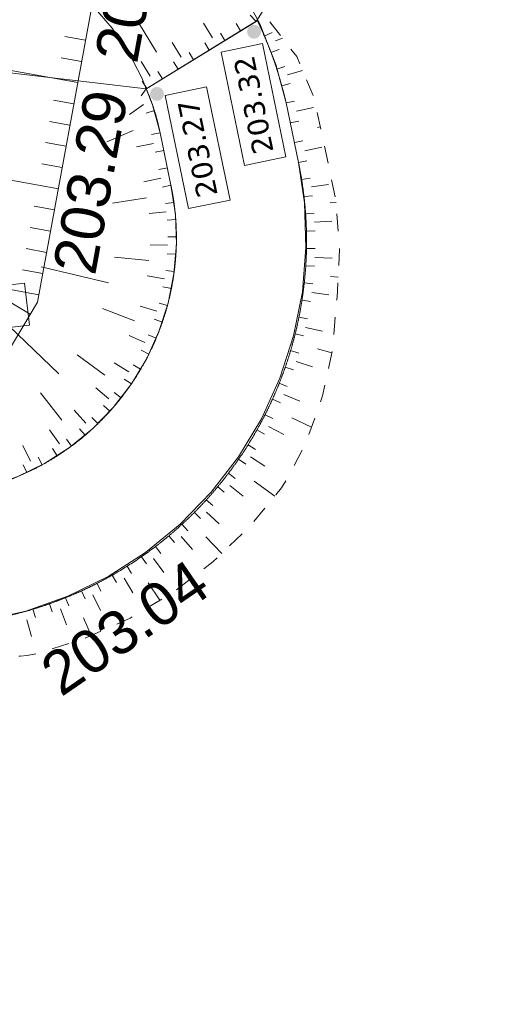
# Model space of a CAD drawing. Header units: millimetres. Extents: x -446952 to 537903, y -185749 to 168493.
# Tile 146 of 155: x 372455 to 383822, y 126718 to 149544. Entities that reach past the tile are written whole.
import ezdxf
from ezdxf.xclip import XClip

# ---------------------------------------------------------------- set-up
doc = ezdxf.new("R2010")
doc.units = ezdxf.units.MM
doc.header["$MEASUREMENT"] = 0
doc.header["$XCLIPFRAME"] = 0
doc.linetypes.add('Grille', pattern=[800, 400, -400])
doc.linetypes.add('Wipeout_Contour', pattern=[1000, 0, -1000])
for name, color, linetype in [('02 AF-17-0322 ZAE POMME- CHANTIER-2018-09-26_2_0000-VALORIS-NOUE DERIV BASSIN', 7, 'Continuous'), ('02 AF-17-0322 ZAE POMME- CHANTIER-2018-09-26_2_0000-VALORIS-NOUE DERIV BASSIN TEXTE ET COTES', 7, 'Continuous'), ('02 AF-17-0322 ZAE POMME- CHANTIER-2018-09-26_2_2D - Dessins placés - Géomètre.2D', 7, 'Continuous'), ('02 AF-17-0322 ZAE POMME- CHANTIER-2018-09-26_2_X-PTS TOPO-TEXTE TOPOALT', 7, 'Continuous'), ('02 AF-17-0322 ZAE POMME- CHANTIER-2018-09-26_2_X-PTS TOPO-TOPOPOINT', 7, 'Continuous'), ('02 AF-17-0322 ZAE POMME- CHANTIER-2018-09-26_2_Y-FDP TOPO-TOP_BARBULE', 7, 'Continuous'), ('02 AF-17-0322 ZAE POMME- CHANTIER-2018-09-26_2_Y-FDP TOPO-TOP_TALUS', 7, 'Continuous'), ('2D - Dessins placés - Géomètre.2D', 7, 'Continuous')]:
    doc.layers.add(name, color=color, linetype=linetype)
doc.styles.add('STYLE_GENERE_3', font='verdana.ttf')
doc.styles.add('STYLE_GENERE_4', font='txt')

# ---------------------------------------------------------------- blocks, each defined once
blk = doc.blocks.new('Dessin_1_2', base_point=(-56559339, -2771872408))
at = {"color": 254, "linetype": 'Wipeout_Contour', "lineweight": 0, "ltscale": 2094265.569888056}
blk.add_wipeout([(-446952, -185749), (537903, -185749), (537903, 168493), (-446952, 168064)], dxfattribs=at).dxf.layer = '02 AF-17-0322 ZAE POMME- CHANTIER-2018-09-26_2_2D - Dessins placés - Géomètre.2D'
at = {"layer": '02 AF-17-0322 ZAE POMME- CHANTIER-2018-09-26_2_0000-VALORIS-NOUE DERIV BASSIN TEXTE ET COTES', "linetype": 'Continuous', "lineweight": 15}
for points in [[(378016, 149356, 1), (377753, 149174, 1)], [(375767, 147914, 1), (375504, 147733, 1)]]:
    blk.add_hatch(color=7, dxfattribs=at).paths.add_polyline_path(points)
at = {"layer": '02 AF-17-0322 ZAE POMME- CHANTIER-2018-09-26_2_0000-VALORIS-NOUE DERIV BASSIN', "color": 7, "linetype": 'Continuous', "lineweight": 15}
for p, q in [((377934, 149505), (377793, 149647)), ((377954, 149537), (377954, 149537)), ((375628, 148794), (375210, 149476)), ((376924, 149120), (376714, 149461)), ((377571, 149283), (377467, 149453)), ((377209, 149061), (377105, 149231)), ((378123, 149165), (378307, 149244)), ((378385, 149050), (378543, 149114)), ((376199, 148676), (375990, 149016)), ((376847, 148838), (376743, 149009)), ((378275, 148786), (378463, 148856)), ((376485, 148616), (376380, 148787)), ((375475, 148231), (375266, 148572)), ((376123, 148394), (376018, 148564)), ((378410, 148400), (378601, 148462)), ((372522, 148279), (372522, 148279)), ((372931, 148231), (372931, 148231)), ((373340, 148183), (373341, 148183)), ((375761, 148172), (375656, 148342)), ((378661, 148262), (379010, 148367)), ((373750, 148135), (373750, 148135)), ((374159, 148087), (374159, 148087)), ((374569, 148039), (374569, 148039)), ((374978, 147991), (374978, 147991)), ((375387, 147943), (375269, 147782)), ((375398, 147950), (375294, 148120)), ((378528, 148009), (378721, 148062)), ((375327, 147581), (375001, 147349)), ((378628, 147613), (378823, 147656)), ((378871, 147425), (379262, 147508)), ((375576, 147440), (375385, 147380)), ((378723, 147153), (378919, 147193)), ((379358, 147046), (379419, 147059)), ((375082, 146973), (374477, 146710)), ((375708, 146919), (375512, 146880)), ((375554, 146677), (375162, 146597)), ((378819, 146693), (379015, 146733)), ((379063, 146503), (379454, 146585)), ((375792, 146515), (375596, 146474)), ((375876, 146110), (375680, 146069)), ((378915, 146232), (379111, 146273)), ((375722, 145867), (375331, 145785)), ((378988, 145838), (379185, 145870)), ((375960, 145705), (375765, 145665)), ((379213, 145667), (379610, 145722)), ((375392, 145416), (374602, 145293)), ((379043, 145441), (379241, 145464)), ((376029, 145309), (375831, 145282)), ((379649, 145297), (379785, 145309)), ((375851, 145089), (375453, 145047)), ((379080, 145042), (379279, 145057)), ((376071, 144910), (375872, 144895)), ((379289, 144852), (379689, 144871)), ((376086, 144508), (375886, 144507)), ((379099, 144642), (379299, 144647)), ((375880, 144313), (375481, 144325)), ((375446, 143965), (374650, 144042)), ((376074, 144106), (375875, 144119)), ((379100, 144242), (379300, 144238)), ((379292, 144033), (379691, 144016)), ((374510, 143445), (372952, 143811)), ((379084, 143841), (379283, 143828)), ((375806, 143540), (375411, 143605)), ((376036, 143706), (375837, 143732)), ((379654, 143590), (379833, 143575)), ((375970, 143309), (375774, 143348)), ((379049, 143442), (379248, 143420)), ((379221, 143217), (379617, 143165)), ((375629, 142784), (375246, 142902)), ((375879, 142918), (375686, 142970)), ((378996, 143045), (379194, 143014)), ((375117, 142564), (374370, 142849)), ((373360, 141332), (372207, 142441)), ((375761, 142534), (375572, 142599)), ((378926, 142650), (379122, 142611)), ((375352, 142059), (374989, 142226)), ((375618, 142158), (375433, 142236)), ((378838, 142259), (379032, 142211)), ((379077, 142411), (379467, 142323)), ((374430, 141300), (373784, 141773)), ((375450, 141793), (375271, 141883)), ((378732, 141873), (378924, 141816)), ((379354, 141911), (379685, 141820)), ((374981, 141377), (374643, 141592)), ((375257, 141440), (375085, 141541)), ((378861, 141621), (379242, 141498)), ((378609, 141492), (378798, 141426)), ((375042, 141101), (374877, 141213)), ((378469, 141116), (378655, 141042)), ((373432, 140263), (372935, 140890)), ((374522, 140751), (374216, 141009)), ((374805, 140776), (374647, 140900)), ((378575, 140853), (378943, 140697)), ((378313, 140747), (378495, 140665)), ((373984, 140192), (373715, 140488)), ((374546, 140469), (374397, 140602)), ((378140, 140386), (378318, 140295)), ((374267, 140179), (374128, 140323)), ((378759, 140312), (379214, 140094)), ((373376, 139710), (373149, 140039)), ((373969, 139909), (373840, 140061)), ((377951, 140032), (378125, 139934)), ((378222, 140115), (378574, 139926)), ((373655, 139659), (373536, 139820)), ((372708, 139313), (372527, 139670)), ((373324, 139431), (373216, 139599)), ((377746, 139688), (377916, 139582)), ((372978, 139226), (372882, 139401)), ((377526, 139353), (377691, 139240)), ((377803, 139411), (378137, 139191)), ((372620, 139044), (372535, 139225)), ((377291, 139028), (377451, 138908)), ((377887, 138845), (378363, 138501)), ((377042, 138715), (377196, 138587)), ((377323, 138747), (377636, 138498)), ((376779, 138412), (376927, 138278)), ((376503, 138122), (376644, 137981)), ((376786, 138129), (377075, 137854)), ((376214, 137845), (376349, 137697)), ((375912, 137580), (376041, 137427)), ((376195, 137562), (376459, 137262)), ((376767, 137558), (377138, 137171)), ((375600, 137330), (375721, 137171)), ((375276, 137094), (375390, 136930)), ((375556, 137050), (375791, 136727)), ((374942, 136873), (375048, 136703)), ((374598, 136667), (374697, 136493)), ((374873, 136598), (375079, 136255)), ((373885, 136302), (373968, 136120)), ((374246, 136476), (374337, 136298)), ((375435, 136491), (375704, 136085)), ((373517, 136144), (373591, 135958)), ((374152, 136209), (374326, 135849)), ((372761, 135878), (372819, 135687)), ((373142, 136002), (373208, 135814)), ((373400, 135886), (373541, 135512)), ((372621, 135632), (372728, 135246)), ((373934, 135680), (374111, 135268))]:
    blk.add_line(p, q, dxfattribs=at)
at = {"layer": '02 AF-17-0322 ZAE POMME- CHANTIER-2018-09-26_2_0000-VALORIS-NOUE DERIV BASSIN', "color": 7, "linetype": 'Continuous', "lineweight": 15, "flags": 128}
for points in [[(377976, 149531), (377549, 150340), (376980, 151175), (376322, 151941), (375582, 152628), (374770, 153228), (373895, 153733), (372970, 154137), (372553, 154266), (372005, 154435), (371013, 154624), (370006, 154700), (368997, 154662), (367816, 154448), (356233, 152052)], [(375398, 147950), (377934, 149505), (378528, 150446), (379725, 152985)], [(375387, 147943), (375288, 148196), (374974, 148791), (374595, 149347), (374157, 149857), (373664, 150315), (373123, 150715), (372540, 151051), (371924, 151321), (371656, 151404)], [(371590, 135609), (372599, 135835), (373573, 136180), (374502, 136635), (375372, 137192), (376173, 137846), (376893, 138588), (377524, 139407), (378057, 140293), (378485, 141234), (378802, 142218), (379004, 143232), (379088, 144262), (379054, 145295), (378915, 146232), (378628, 147613), (378388, 148507), (378020, 149447), (377976, 149531)], [(375387, 147943), (377976, 149531)], [(371089, 138567), (371760, 138721), (372410, 138951), (373028, 139253), (373608, 139625), (374142, 140061), (374622, 140555), (375042, 141101), (375397, 141691), (375682, 142318), (375893, 142974), (376028, 143649), (376084, 144336), (376062, 145024), (375960, 145705), (375708, 146919), (375534, 147569), (375387, 147943)]]:
    blk.add_lwpolyline(points, dxfattribs=at)
at = {"layer": '02 AF-17-0322 ZAE POMME- CHANTIER-2018-09-26_2_0000-VALORIS-NOUE DERIV BASSIN', "color": 7, "linetype": 'Grille', "lineweight": 15, "flags": 128}
blk.add_lwpolyline([(352960, 135489), (353027, 134611), (353027, 134581), (353026, 134437), (353017, 134383), (352600, 132393), (352636, 132210), (352500, 131590), (352375, 131017), (352482, 129443), (353891, 129970), (356932, 131999), (358869, 132892), (359236, 133065), (360820, 133690), (368984, 134474), (369645, 134586), (371200, 134662), (371735, 134753), (372434, 134786), (372469, 134791), (372628, 134806), (372855, 134849), (373956, 135198), (375011, 135672), (376008, 136266), (376933, 136973), (377774, 137784), (378518, 138690), (378642, 138882), (379080, 139720), (379474, 140821), (379714, 141955), (379794, 143026), (379808, 143097), (379868, 144223), (379783, 145341), (379606, 146207), (379265, 147760), (378875, 148687), (378221, 149526), (377954, 149537)], dxfattribs=at)
at = {"layer": '02 AF-17-0322 ZAE POMME- CHANTIER-2018-09-26_2_0000-VALORIS-NOUE DERIV BASSIN', "color": 7, "linetype": 'Continuous', "lineweight": 15, "flags": 128}
for points in [[(377954, 149537, -0.056394), (378628, 147613), (378915, 146232, -0.428035), (371590, 135609), (353456, 132539), (352960, 135495)], [(370162, 138410), (371089, 138567, 0.425192), (375960, 145705), (375708, 146919, 0.056159), (375387, 147943), (369656, 148616)]]:
    blk.add_lwpolyline(points, format="xyb", dxfattribs=at)
at = {"layer": '02 AF-17-0322 ZAE POMME- CHANTIER-2018-09-26_2_0000-VALORIS-NOUE DERIV BASSIN TEXTE ET COTES', "color": 7, "linetype": 'Continuous', "lineweight": 15, "flags": 128}
for points in [[(378625, 146366), (377666, 146167), (377121, 148791), (378081, 148990)], [(377329, 145362), (376369, 145163), (375825, 147786), (376784, 147985)], [(370019, 142152), (369906, 143126), (372568, 143433), (372681, 142459)]]:
    blk.add_lwpolyline(points, close=True, dxfattribs=at)
at = {"layer": '02 AF-17-0322 ZAE POMME- CHANTIER-2018-09-26_2_X-PTS TOPO-TOPOPOINT', "color": 14, "linetype": 'Continuous', "lineweight": 15, "true_color": 0xa80f02}
for p, q in [((372868, 142994), (372868, 142994)), ((372464, 134696), (372465, 134696))]:
    blk.add_line(p, q, dxfattribs=at)
at = {"layer": '02 AF-17-0322 ZAE POMME- CHANTIER-2018-09-26_2_Y-FDP TOPO-TOP_BARBULE', "color": 14, "linetype": 'Continuous', "lineweight": 15, "true_color": 0xa80f02}
for p, q in [((373980, 149068), (373503, 149155)), ((373890, 148576), (373414, 148663)), ((373800, 148084), (372214, 148374)), ((373710, 147592), (373235, 147679)), ((373620, 147100), (373145, 147187)), ((373530, 146608), (373055, 146695)), ((373440, 146117), (372966, 146203)), ((373350, 145625), (371772, 145914)), ((373260, 145133), (372787, 145220)), ((373170, 144641), (372697, 144728)), ((373079, 144149), (372608, 144236)), ((372989, 143658), (372518, 143744)), ((372899, 143166), (371170, 143482)), ((372701, 142715), (372269, 142972))]:
    blk.add_line(p, q, dxfattribs=at)
at = {"layer": '02 AF-17-0322 ZAE POMME- CHANTIER-2018-09-26_2_Y-FDP TOPO-TOP_TALUS', "color": 14, "linetype": 'Continuous', "lineweight": 15, "true_color": 0xa80f02, "flags": 128}
blk.add_lwpolyline([(334606, 108722), (335857, 108795), (344438, 119444), (357233, 131592), (370799, 139528), (372868, 142994), (374748, 153266)], dxfattribs=at)
at = {"layer": '02 AF-17-0322 ZAE POMME- CHANTIER-2018-09-26_2_0000-VALORIS-NOUE DERIV BASSIN TEXTE ET COTES', "color": 7, "linetype": 'Continuous', "lineweight": 15, "char_height": 480, "attachment_point": 4, "rotation": 101.7261, "style": 'STYLE_GENERE_3'}
for s, insert in [('\\A1;{\\pql;\\fVerdana|b0|i0|c0|p38;203.32}', (378110, 146440)), ('\\A1;{\\pql;\\fVerdana|b0|i0|c0|p38;203.27}', (376814, 145435))]:
    blk.add_mtext(s, dxfattribs=dict(at, insert=insert))
at = {"layer": '02 AF-17-0322 ZAE POMME- CHANTIER-2018-09-26_2_X-PTS TOPO-TEXTE TOPOALT', "color": 14, "linetype": 'Continuous', "lineweight": 15, "true_color": 0xa80f02, "char_height": 1000, "style": 'STYLE_GENERE_4'}
for s, insert, attachment_point, rotation in [('\\A1;{\\pql;\\fArial|b0|i0|c0|p38;203.31}', (375185, 148499), 7, 79.6279), ('\\A1;{\\pql;\\fArial|b0|i0|c0|p38;203.29}', (374213, 143589), 7, 79.6279), ('\\A1;{\\pql;\\fArial|b0|i0|c0|p38;203.04}', (372846, 134655), 1, 34.5271)]:
    blk.add_mtext(s, dxfattribs=dict(at, insert=insert, attachment_point=attachment_point, rotation=rotation))

msp = doc.modelspace()

# ---------------------------------------------------------------- block references
at = {"layer": '2D - Dessins placés - Géomètre.2D', "color": 7, "linetype": 'Continuous', "lineweight": 40}
ref = msp.add_blockref('Dessin_1_2', (-56559339, -2771872408), dxfattribs=at)
XClip(ref).set_block_clipping_path([(-446952.2139278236, -185748.9586169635), (537903.0822630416, -185748.9586169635), (537903.0822630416, 168492.6257651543), (-446952.2139278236, 168063.6339895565)])

doc.saveas('drawing.dxf')
